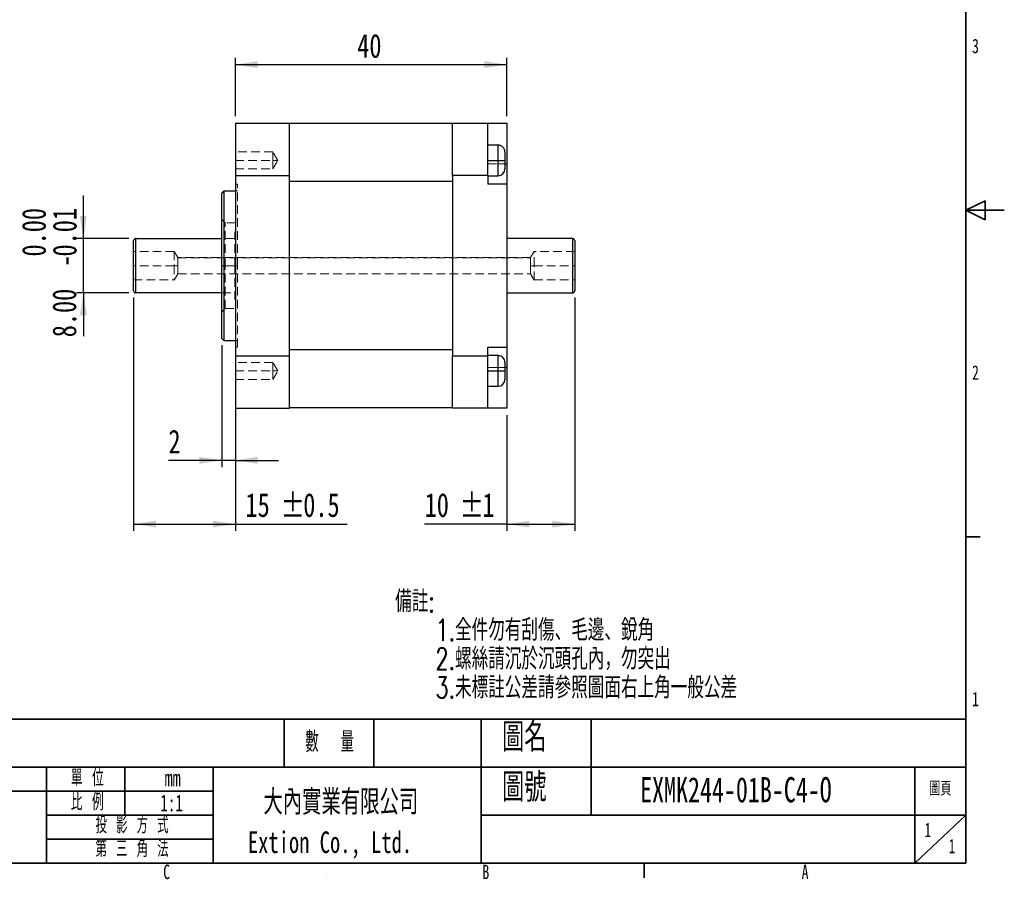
# Model space of a CAD drawing. Header units: millimetres. Extents: x 0 to 297, y 0 to 210.
# Tile 2 of 3: x 151 to 296, y 6 to 133. Entities that reach past the tile are written whole.
import ezdxf

# ---------------------------------------------------------------- set-up
doc = ezdxf.new("R2010")
doc.units = ezdxf.units.MM
doc.linetypes.add('HIDDEN', pattern=[1.905, 1.27, -0.635])
doc.layers.add('圖框', color=7, linetype='Continuous', lineweight=35)
doc.layers.add('圖框文字', color=5, linetype='Continuous')
doc.layers.add('標註文字', color=5, linetype='Continuous')
doc.styles.add('SLDTEXTSTYLE0', font='TXT', dxfattribs={"width": 0.7})
doc.styles.add('SLDTEXTSTYLE1', font='TXT', dxfattribs={"width": 0.7, "bigfont": 'bigfont'})
doc.styles.add('SLDTEXTSTYLE2', font='TXT', dxfattribs={"width": 0.614286, "bigfont": 'bigfont'})
doc.styles.add('SLDTEXTSTYLE3', font='TXT', dxfattribs={"width": 0.6, "bigfont": 'bigfont'})
doc.styles.add('SLDTEXTSTYLE4', font='TXT', dxfattribs={"width": 0.633333, "bigfont": 'bigfont'})
doc.styles.add('SLDTEXTSTYLE5', font='TXT', dxfattribs={"width": 0.663})
doc.styles.add('SLDTEXTSTYLE9', font='TXT', dxfattribs={"width": 0.75})
doc.dimstyles.new('SLDDIMSTYLE2', dxfattribs={"dimtxt": 3.5, "dimasz": 3.302, "dimexe": 0, "dimexo": 0.0625, "dimgap": 0.875, "dimtad": 1, "dimdec": 0, "dimrnd": 1e-09, "dimzin": 12, "dimdsep": 46, "dimtxsty": 'SLDTEXTSTYLE9', "dimsah": 1, "dimcen": 0.09, "dimadec": 0, "dimazin": 3, "dimtfac": 1, "dimtdec": 0, "dimtofl": 0, "dimtmove": 0, "dimatfit": 3, "dimfxl": 1, "dimfrac": 2, "dimtolj": 1, "dimtzin": 12, "dimarcsym": 0})
doc.dimstyles.new('SLDDIMSTYLE3', dxfattribs={"dimtxt": 3.5, "dimasz": 3.302, "dimexe": 0, "dimexo": 0.0625, "dimgap": 0.875, "dimtad": 1, "dimdec": 0, "dimrnd": 1e-09, "dimzin": 12, "dimdsep": 46, "dimtxsty": 'SLDTEXTSTYLE9', "dimsah": 1, "dimcen": 0.09, "dimadec": 0, "dimazin": 3, "dimtfac": 1, "dimtdec": 0, "dimtmove": 0, "dimatfit": 0, "dimfxl": 1, "dimfrac": 2, "dimtolj": 1, "dimtzin": 12, "dimarcsym": 0})
doc.dimstyles.new('SLDDIMSTYLE4', dxfattribs={"dimtxt": 3.5, "dimasz": 3.302, "dimexe": 0, "dimexo": 0.0625, "dimgap": 0.875, "dimtad": 1, "dimdec": 0, "dimrnd": 1e-09, "dimzin": 12, "dimdsep": 46, "dimtxsty": 'SLDTEXTSTYLE9', "dimsah": 1, "dimcen": 0.09, "dimadec": 0, "dimazin": 3, "dimtfac": 1, "dimtofl": 0, "dimtmove": 0, "dimatfit": 3, "dimfxl": 1, "dimfrac": 2, "dimtolj": 1, "dimtzin": 12, "dimarcsym": 0})
doc.dimstyles.new('SLDDIMSTYLE5', dxfattribs={"dimtxt": 3.5, "dimasz": 3.302, "dimexe": 0, "dimexo": 0.0625, "dimgap": 0.875, "dimtad": 1, "dimrnd": 1e-09, "dimzin": 4, "dimdsep": 46, "dimtxsty": 'SLDTEXTSTYLE9', "dimsah": 1, "dimcen": 0.09, "dimadec": 0, "dimazin": 1, "dimtol": 1, "dimtm": 0.012, "dimtfac": 1, "dimtmove": 0, "dimatfit": 0, "dimfxl": 1, "dimfrac": 2, "dimtolj": 1, "dimtzin": 0, "dimarcsym": 0})

# ---------------------------------------------------------------- blocks, each defined once
blk = doc.blocks.new('SW_NOTE_0_6')
at = {"layer": '標註文字', "color": 0, "char_height": 3.175, "attachment_point": 1, "style": 'SLDTEXTSTYLE1'}
for s, insert in [('備註:', (0, 4.09)), ('1.全件勿有刮傷、毛邊、銳角', (5.95, -0.14)), ('2.螺絲請沉於沉頭孔內，勿突出', (5.95, -4.37)), ('3.未標註公差請參照圖面右上角一般公差', (5.95, -8.61))]:
    blk.add_mtext(s, dxfattribs=dict(at, insert=insert))
blk = doc.blocks.new('_D_5')
at = {"layer": '標註文字'}
for p, q in [((168.02, 91.8), (168.02, 57.43)), ((183.02, 82.21), (183.02, 57.43)), ((168.02, 58.43), (183.02, 58.43)), ((183.02, 58.43), (199.48, 58.43))]:
    blk.add_line(p, q, dxfattribs=at)
for points in [[(168.02, 58.43), (171.32, 57.93), (171.32, 58.94)], [(183.02, 58.43), (179.71, 58.94), (179.71, 57.93)]]:
    blk.add_solid(points, dxfattribs=at)
at = {"layer": '標註文字', "char_height": 3.5, "attachment_point": 1, "style": 'SLDTEXTSTYLE9'}
for s, insert in [('15', (184.51, 63)), ('%%p', (189.68, 62.95)), ('0.5', (193.02, 63))]:
    blk.add_mtext(s, dxfattribs=dict(at, insert=insert))
blk = doc.blocks.new('_D_6')
at = {"layer": '標註文字'}
for p, q in [((181.02, 84.79), (181.02, 66.83)), ((183.02, 82.21), (183.02, 66.83)), ((181.02, 67.83), (173.16, 67.83)), ((183.02, 67.83), (181.02, 67.83)), ((183.02, 67.83), (189.37, 67.83))]:
    blk.add_line(p, q, dxfattribs=at)
for points in [[(181.02, 67.83), (177.71, 68.34), (177.71, 67.32)], [(183.02, 67.83), (186.32, 67.32), (186.32, 68.34)]]:
    blk.add_solid(points, dxfattribs=at)
at = {"layer": '標註文字', "insert": (173.16, 72.34), "char_height": 3.5, "attachment_point": 1, "style": 'SLDTEXTSTYLE9'}
blk.add_mtext('2', dxfattribs=at)
blk = doc.blocks.new('_D_7')
at = {"layer": '標註文字'}
for p, q in [((233.02, 91.8), (233.02, 57.43)), ((223.02, 74.5), (223.02, 57.43)), ((223.02, 58.43), (210.9, 58.43)), ((223.02, 58.43), (233.02, 58.43))]:
    blk.add_line(p, q, dxfattribs=at)
for points in [[(223.02, 58.43), (226.32, 57.93), (226.32, 58.94)], [(233.02, 58.43), (229.71, 58.94), (229.71, 57.93)]]:
    blk.add_solid(points, dxfattribs=at)
at = {"layer": '標註文字', "char_height": 3.5, "attachment_point": 1, "style": 'SLDTEXTSTYLE9'}
for s, insert in [('10', (210.9, 63)), ('%%p', (216.07, 62.95)), ('1', (219.41, 63))]:
    blk.add_mtext(s, dxfattribs=dict(at, insert=insert))
blk = doc.blocks.new('_D_8')
at = {"layer": '標註文字'}
for p, q in [((183.02, 118.5), (183.02, 127.11)), ((223.02, 118.5), (223.02, 127.11)), ((183.02, 126.11), (223.02, 126.11))]:
    blk.add_line(p, q, dxfattribs=at)
for points in [[(183.02, 126.11), (186.32, 125.6), (186.32, 126.62)], [(223.02, 126.11), (219.71, 126.62), (219.71, 125.6)]]:
    blk.add_solid(points, dxfattribs=at)
at = {"layer": '標註文字', "insert": (200.97, 130.62), "char_height": 3.5, "attachment_point": 1, "style": 'SLDTEXTSTYLE9'}
blk.add_mtext('40', dxfattribs=at)
blk = doc.blocks.new('_D_9')
at = {"layer": '標註文字'}
for p, q in [((160.63, 100.5), (160.63, 106.85)), ((167.32, 100.5), (159.63, 100.5)), ((160.63, 92.49), (160.63, 100.5)), ((167.32, 92.49), (159.63, 92.49)), ((160.63, 92.49), (160.63, 86.14))]:
    blk.add_line(p, q, dxfattribs=at)
for points in [[(160.63, 100.5), (161.14, 103.8), (160.12, 103.8)], [(160.63, 92.49), (160.12, 89.19), (161.14, 89.19)]]:
    blk.add_solid(points, dxfattribs=at)
at = {"layer": '標註文字', "char_height": 3.5, "attachment_point": 1, "rotation": 90, "style": 'SLDTEXTSTYLE9'}
for s, insert in [('0.00', (151.59, 97.85)), ('0.01', (156.12, 97.85)), ('-', (156.12, 96.3)), ('8.00', (156.07, 85.96))]:
    blk.add_mtext(s, dxfattribs=dict(at, insert=insert))

msp = doc.modelspace()

# ---------------------------------------------------------------- linework, layer by layer
at = {"color": 7, "linetype": 'Continuous', "lineweight": 25}
for p, q in [((183.017, 117.496), (191.017, 117.496)), ((215.017, 117.496), (220.217, 117.496)), ((220.217, 117.496), (223.017, 117.496)), ((223.017, 117.496), (223.017, 111.495)), ((215.017, 117.446), (191.017, 117.446)), ((221.716, 114.246), (220.217, 114.246)), ((220.217, 111.996), (221.717, 111.996)), ((223.017, 111.495), (223.017, 108.496)), ((183.017, 109.782), (183.017, 83.209)), ((183.017, 109.782), (191.017, 109.782)), ((191.017, 83.209), (191.017, 109.782)), ((215.017, 108.906), (191.017, 108.906)), ((215.017, 109.782), (215.017, 83.209)), ((220.217, 109.782), (215.017, 109.782)), ((220.217, 109.782), (220.217, 108.496)), ((220.217, 109.746), (221.716, 109.746)), ((183.017, 107.467), (181.317, 107.467)), ((223.017, 108.496), (220.217, 108.496)), ((223.017, 108.496), (223.017, 84.496)), ((168.318, 100.497), (181.017, 100.497)), ((232.717, 100.496), (223.017, 100.496)), ((181.017, 92.496), (168.318, 92.496)), ((223.017, 92.496), (232.717, 92.496)), ((181.017, 85.793), (181.317, 85.493)), ((181.317, 85.493), (183.017, 85.493)), ((220.217, 84.496), (223.017, 84.496)), ((220.217, 83.209), (220.217, 84.496)), ((223.017, 84.496), (223.017, 81.496)), ((183.017, 83.209), (191.017, 83.209)), ((215.017, 84.085), (191.017, 84.085)), ((215.017, 83.209), (220.217, 83.209)), ((221.716, 83.246), (220.217, 83.246)), ((223.017, 81.496), (223.017, 75.496)), ((220.217, 80.996), (221.717, 80.996)), ((220.217, 78.746), (221.716, 78.746)), ((183.017, 75.496), (191.017, 75.496)), ((215.017, 75.546), (191.017, 75.546)), ((220.217, 75.496), (215.017, 75.496)), ((223.017, 75.496), (220.217, 75.496))]:
    msp.add_line(p, q, dxfattribs=at)
at = {"color": 7, "linetype": 'HIDDEN', "lineweight": 18}
for p, q in [((188.517, 113.246), (183.017, 113.246)), ((189.268, 111.996), (188.517, 113.246)), ((222.717, 113.245), (222.717, 113.245)), ((183.017, 111.996), (188.517, 111.996)), ((189.268, 111.996), (188.517, 111.996)), ((188.517, 110.746), (189.268, 111.996)), ((221.717, 111.996), (220.217, 111.996)), ((183.017, 110.746), (188.517, 110.746)), ((223.017, 111.495), (220.217, 111.495)), ((220.217, 111.495), (222.717, 111.495)), ((222.717, 110.746), (222.717, 110.746)), ((181.317, 107.445), (181.017, 107.147)), ((183.317, 107.498), (182.999, 107.498)), ((183.317, 108.496), (183.017, 108.496)), ((181.517, 102.796), (181.017, 103.296)), ((183.017, 102.796), (181.517, 102.796)), ((182.917, 100.497), (181.059, 100.497)), ((183.017, 101.496), (182.917, 101.496)), ((174.017, 98.596), (168.017, 98.596)), ((174.557, 97.696), (174.012, 98.603)), ((226.476, 97.696), (174.557, 97.696)), ((174.557, 97.642), (226.476, 97.642)), ((227.021, 98.603), (226.476, 97.696)), ((233.017, 98.596), (227.017, 98.596)), ((174.017, 96.496), (168.017, 96.496)), ((174.017, 96.496), (174.557, 96.496)), ((181.517, 96.496), (181.017, 96.496)), ((181.017, 96.496), (181.517, 96.496)), ((181.017, 96.496), (182.917, 96.496)), ((182.917, 96.496), (181.017, 96.496)), ((181.517, 96.496), (183.017, 96.496)), ((182.917, 96.496), (183.017, 96.496)), ((183.317, 96.496), (183.017, 96.496)), ((183.017, 96.496), (183.317, 96.496)), ((183.317, 96.496), (183.017, 96.496)), ((227.017, 96.496), (226.476, 96.496)), ((227.017, 96.496), (233.017, 96.496)), ((168.017, 94.396), (174.017, 94.396)), ((174.012, 94.389), (174.557, 95.296)), ((174.557, 95.295), (226.476, 95.295)), ((226.476, 95.296), (227.021, 94.389)), ((227.017, 94.396), (233.017, 94.396)), ((181.059, 92.495), (182.917, 92.495)), ((182.917, 91.496), (183.017, 91.496)), ((181.017, 89.695), (181.517, 90.196)), ((181.517, 90.196), (183.017, 90.196)), ((183.017, 84.496), (183.317, 84.496)), ((183.046, 85.493), (183.317, 85.493)), ((188.517, 82.246), (183.017, 82.246)), ((189.268, 80.996), (188.517, 82.246)), ((220.217, 81.496), (223.017, 81.496)), ((222.717, 81.496), (220.217, 81.496)), ((222.717, 82.245), (222.717, 82.245)), ((183.017, 80.996), (188.517, 80.996)), ((188.517, 80.996), (189.268, 80.996)), ((188.517, 79.746), (189.268, 80.996)), ((221.717, 80.996), (220.217, 80.996)), ((183.017, 79.746), (188.517, 79.746)), ((222.717, 79.746), (222.717, 79.746))]:
    msp.add_line(p, q, dxfattribs=at)
at = {"color": 8, "linetype": 'Continuous', "lineweight": 25}
for p, q in [((222.717, 111.495), (223.017, 111.495)), ((223.017, 81.496), (222.717, 81.496))]:
    msp.add_line(p, q, dxfattribs=at)
at = {"color": 7, "linetype": 'Continuous', "lineweight": 25}
for centre, start, end in [((221.716, 113.245), 359.99997, 90.05091), ((221.716, 110.746), 270.0509, 0.00003), ((221.716, 82.245), 359.99997, 90.05091), ((221.716, 79.746), 270.0509, 0.00003)]:
    msp.add_arc(centre, 1, start, end, dxfattribs=at)
for points, knots in [([(183.017, 117.495), (183.017, 116.515), (183.017, 115.363), (183.017, 112.771), (183.017, 111.331), (183.017, 109.782)], [0, 0, 0, 0, 0.5, 0.5, 1, 1, 1, 1]), ([(191.017, 109.782), (191.017, 111.331), (191.017, 112.771), (191.017, 115.363), (191.017, 116.515), (191.017, 117.495)], [0, 0, 0, 0, 0.5, 0.5, 1, 1, 1, 1]), ([(215.017, 109.782), (215.017, 109.922), (215.017, 110.204), (215.017, 110.618), (215.017, 111.027), (215.017, 111.429), (215.017, 111.825), (215.017, 112.214), (215.017, 112.598), (215.017, 112.975), (215.017, 113.346), (215.017, 113.71), (215.017, 114.167), (215.017, 114.708), (215.017, 115.319), (215.017, 115.904), (215.017, 116.462), (215.017, 116.996), (215.017, 117.329), (215.017, 117.495)], [0, 0, 0, 0, 0.0455865, 0.0910911, 0.1365322, 0.1819283, 0.2272978, 0.2726591, 0.3180309, 0.3634317, 0.4088798, 0.4543937, 0.4999918, 0.5835027, 0.6667915, 0.7499718, 0.8331574, 0.9164623, 1, 1, 1, 1]), ([(220.217, 109.782), (220.217, 111.331), (220.217, 112.771), (220.217, 115.363), (220.217, 116.515), (220.217, 117.495)], [0, 0, 0, 0, 0.5, 0.5, 1, 1, 1, 1]), ([(222.717, 113.229), (222.717, 113.23), (222.717, 113.231), (222.717, 113.07), (222.717, 112.789), (222.717, 112.415), (222.717, 112.135), (222.717, 111.995)], [0, 0, 0, 0, 0.140346, 0.3570602, 0.5725448, 0.7862426, 1, 1, 1, 1]), ([(221.716, 111.996), (221.978, 111.996), (222.238, 111.996), (222.609, 111.996), (222.717, 111.996), (222.717, 111.995)], [0, 0, 0, 0, 0.5, 0.5, 1, 1, 1, 1]), ([(222.717, 111.995), (222.717, 111.953), (222.717, 111.769), (222.717, 111.45), (222.717, 111.098), (222.717, 110.857), (222.717, 110.741), (222.717, 110.758), (222.717, 110.762)], [0, 0, 0, 0, 0.06580515, 0.28238808, 0.49881565, 0.71272927, 0.925626, 1, 1, 1, 1]), ([(181.317, 107.496), (181.267, 107.446), (181.167, 107.346), (181.067, 107.246), (181.017, 107.196)], [0, 0, 0, 0, 0.5000048, 1, 1, 1, 1]), ([(181.317, 107.455), (181.317, 107.449), (181.317, 107.427), (181.317, 107.273), (181.317, 106.995), (181.317, 106.602), (181.317, 106.107), (181.317, 105.514), (181.317, 104.828), (181.317, 104.058), (181.317, 103.209), (181.317, 102.292), (181.317, 101.316), (181.317, 100.29), (181.317, 99.226), (181.317, 98.134), (181.317, 97.025), (181.317, 95.91), (181.317, 94.802), (181.317, 93.711), (181.317, 92.649), (181.317, 91.626), (181.317, 90.652), (181.317, 89.739), (181.317, 88.894), (181.317, 88.128), (181.317, 87.446), (181.317, 86.857), (181.317, 86.367), (181.317, 85.98), (181.317, 85.702), (181.317, 85.526), (181.317, 85.504), (181.317, 85.493)], [0, 0, 0, 0, 0.0113139, 0.0442678, 0.0772217, 0.110175, 0.1431273, 0.1760788, 0.20903, 0.2419817, 0.2749345, 0.3078889, 0.3408451, 0.3738028, 0.4067616, 0.4397206, 0.4726789, 0.5056359, 0.5385909, 0.5715437, 0.6044942, 0.6374432, 0.6703912, 0.7033395, 0.7362892, 0.7692413, 0.8021968, 0.8351563, 0.8681197, 0.9010868, 0.9340567, 0.9670283, 1, 1, 1, 1]), ([(181.017, 85.793), (181.017, 85.804), (181.017, 85.826), (181.017, 85.998), (181.017, 86.27), (181.017, 86.647), (181.017, 87.125), (181.017, 87.698), (181.017, 88.361), (181.017, 89.107), (181.017, 89.93), (181.017, 90.819), (181.017, 91.765), (181.017, 92.761), (181.017, 93.794), (181.017, 94.855), (181.017, 95.933), (181.017, 97.017), (181.017, 98.095), (181.017, 99.156), (181.017, 100.192), (181.017, 101.189), (181.017, 102.138), (181.017, 103.03), (181.017, 103.854), (181.017, 104.603), (181.017, 105.27), (181.017, 105.847), (181.017, 106.327), (181.017, 106.708), (181.017, 106.984), (181.017, 107.12), (181.017, 107.175), (181.017, 107.194), (181.017, 107.194), (181.017, 107.194)], [0, 0, 0, 0, 0.0323931, 0.0647954, 0.0970472, 0.1291019, 0.1612868, 0.1936399, 0.2257238, 0.2578282, 0.2901977, 0.3223474, 0.3544077, 0.3867055, 0.4189603, 0.4510143, 0.4831956, 0.5155506, 0.5476364, 0.5797393, 0.6121079, 0.644261, 0.6763222, 0.708619, 0.7408752, 0.7729291, 0.8051096, 0.8374641, 0.8695453, 0.9016398, 0.934005, 0.9661604, 0.9789794, 0.991803, 1, 1, 1, 1]), ([(168.318, 100.496), (168.239, 100.496), (168.161, 100.463), (168.049, 100.351), (168.017, 100.273), (168.017, 100.194)], [0, 0, 0, 0, 0.5, 0.5, 1, 1, 1, 1]), ([(168.017, 92.796), (168.017, 92.797), (168.017, 92.821), (168.017, 92.915), (168.017, 92.986), (168.017, 93.172), (168.017, 93.285), (168.017, 93.554), (168.017, 93.71), (168.017, 94.051), (168.017, 94.237), (168.017, 94.641), (168.017, 94.857), (168.017, 95.302), (168.017, 95.535), (168.017, 96.012), (168.017, 96.252), (168.017, 96.734), (168.017, 96.979), (168.017, 97.454), (168.017, 97.684), (168.017, 98.132), (168.017, 98.349), (168.017, 98.75), (168.017, 98.937), (168.017, 99.282), (168.017, 99.435), (168.017, 99.703), (168.017, 99.819), (168.017, 100.005), (168.017, 100.075), (168.017, 100.169), (168.017, 100.194), (168.017, 100.194)], [0, 0, 0, 0, 0.0625, 0.0625, 0.125, 0.125, 0.1875, 0.1875, 0.25, 0.25, 0.3125, 0.3125, 0.375, 0.375, 0.4375, 0.4375, 0.5, 0.5, 0.5625, 0.5625, 0.625, 0.625, 0.6875, 0.6875, 0.75, 0.75, 0.8125, 0.8125, 0.875, 0.875, 0.9375, 0.9375, 1, 1, 1, 1]), ([(168.318, 100.496), (168.318, 100.496), (168.318, 100.392), (168.318, 99.991), (168.318, 99.695), (168.318, 98.955), (168.318, 98.511), (168.318, 97.543), (168.318, 97.02), (168.318, 95.972), (168.318, 95.449), (168.318, 94.482), (168.318, 94.038), (168.318, 93.297), (168.318, 93.001), (168.318, 92.6), (168.318, 92.495), (168.318, 92.495)], [0, 0, 0, 0, 0.125, 0.125, 0.25, 0.25, 0.375, 0.375, 0.5, 0.5, 0.625, 0.625, 0.75, 0.75, 0.875, 0.875, 1, 1, 1, 1]), ([(232.715, 92.496), (232.715, 92.496), (232.715, 92.6), (232.715, 93.003), (232.715, 93.301), (232.715, 94.043), (232.715, 94.486), (232.715, 95.452), (232.715, 95.974), (232.715, 97.017), (232.715, 97.539), (232.715, 98.505), (232.715, 98.948), (232.715, 99.69), (232.715, 99.988), (232.715, 100.391), (232.715, 100.496), (232.715, 100.496)], [0, 0, 0, 0, 0.125, 0.125, 0.25, 0.25, 0.375, 0.375, 0.5, 0.5, 0.625, 0.625, 0.75, 0.75, 0.875, 0.875, 1, 1, 1, 1]), ([(233.017, 100.194), (233.017, 100.273), (232.984, 100.351), (232.872, 100.463), (232.794, 100.496), (232.715, 100.496)], [0, 0, 0, 0, 0.5, 0.5, 1, 1, 1, 1]), ([(233.017, 100.194), (233.017, 100.194), (233.017, 100.169), (233.017, 100.074), (233.017, 100.004), (233.017, 99.817), (233.017, 99.701), (233.017, 99.433), (233.017, 99.279), (233.017, 98.934), (233.017, 98.747), (233.017, 98.347), (233.017, 98.131), (233.017, 97.683), (233.017, 97.453), (233.017, 96.979), (233.017, 96.734), (233.017, 96.252), (233.017, 96.012), (233.017, 95.535), (233.017, 95.302), (233.017, 94.858), (233.017, 94.643), (233.017, 94.239), (233.017, 94.053), (233.017, 93.712), (233.017, 93.556), (233.017, 93.287), (233.017, 93.173), (233.017, 92.987), (233.017, 92.916), (233.017, 92.821), (233.017, 92.797), (233.017, 92.797)], [0, 0, 0, 0, 0.0625, 0.0625, 0.125, 0.125, 0.1875, 0.1875, 0.25, 0.25, 0.3125, 0.3125, 0.375, 0.375, 0.4375, 0.4375, 0.5, 0.5, 0.5625, 0.5625, 0.625, 0.625, 0.6875, 0.6875, 0.75, 0.75, 0.8125, 0.8125, 0.875, 0.875, 0.9375, 0.9375, 1, 1, 1, 1]), ([(168.017, 92.796), (168.017, 92.717), (168.049, 92.639), (168.161, 92.527), (168.239, 92.495), (168.318, 92.495)], [0, 0, 0, 0, 0.5, 0.5, 1, 1, 1, 1]), ([(232.715, 92.496), (232.794, 92.496), (232.872, 92.528), (232.984, 92.64), (233.017, 92.718), (233.017, 92.797)], [0, 0, 0, 0, 0.5, 0.5, 1, 1, 1, 1]), ([(183.017, 83.209), (183.017, 81.66), (183.017, 80.22), (183.017, 77.628), (183.017, 76.476), (183.017, 75.496)], [0, 0, 0, 0, 0.5, 0.5, 1, 1, 1, 1]), ([(191.017, 75.496), (191.017, 76.476), (191.017, 77.628), (191.017, 80.22), (191.017, 81.66), (191.017, 83.209)], [0, 0, 0, 0, 0.5, 0.5, 1, 1, 1, 1]), ([(215.017, 75.496), (215.017, 75.586), (215.017, 75.766), (215.017, 76.047), (215.017, 76.335), (215.017, 76.631), (215.017, 76.935), (215.017, 77.247), (215.017, 77.566), (215.017, 77.894), (215.017, 78.229), (215.017, 78.572), (215.017, 79.127), (215.017, 79.914), (215.017, 80.847), (215.017, 81.695), (215.017, 82.44), (215.017, 82.953), (215.017, 83.209)], [0, 0, 0, 0, 0.0455961, 0.0911094, 0.1365581, 0.1819607, 0.2273357, 0.2727014, 0.3180765, 0.3634794, 0.4089285, 0.4544423, 0.500039, 0.6250065, 0.7500175, 0.8333517, 0.9166413, 1, 1, 1, 1]), ([(220.217, 75.496), (220.217, 76.476), (220.217, 77.628), (220.217, 80.22), (220.217, 81.66), (220.217, 83.209)], [0, 0, 0, 0, 0.5, 0.5, 1, 1, 1, 1]), ([(222.717, 82.229), (222.717, 82.23), (222.717, 82.231), (222.717, 82.07), (222.717, 81.789), (222.717, 81.415), (222.717, 81.135), (222.717, 80.995)], [0, 0, 0, 0, 0.140346, 0.3570602, 0.5725448, 0.7862426, 1, 1, 1, 1]), ([(221.716, 80.996), (221.978, 80.996), (222.238, 80.996), (222.609, 80.996), (222.717, 80.996), (222.717, 80.995)], [0, 0, 0, 0, 0.5, 0.5, 1, 1, 1, 1]), ([(222.717, 80.995), (222.717, 80.953), (222.717, 80.769), (222.717, 80.45), (222.717, 80.098), (222.717, 79.857), (222.717, 79.741), (222.717, 79.758), (222.717, 79.762)], [0, 0, 0, 0, 0.0658051, 0.2823881, 0.4988156, 0.7127293, 0.925626, 1, 1, 1, 1])]:
    msp.add_open_spline(points, degree=3, knots=knots, dxfattribs=at)
at = {"color": 7, "linetype": 'HIDDEN', "lineweight": 18}
for points, knots in [([(188.517, 111.996), (188.517, 112.159), (188.517, 112.323), (188.517, 112.625), (188.517, 112.764), (188.517, 112.995), (188.517, 113.088), (188.517, 113.213), (188.517, 113.246), (188.517, 113.246)], [0, 0, 0, 0, 0.25, 0.25, 0.5, 0.5, 0.75, 0.75, 1, 1, 1, 1]), ([(221.716, 111.996), (221.716, 112.29), (221.716, 112.585), (221.716, 113.129), (221.716, 113.379), (221.716, 113.795), (221.716, 113.962), (221.716, 114.187), (221.716, 114.246), (221.716, 114.246), (221.716, 114.187), (221.716, 113.962), (221.716, 113.795), (221.716, 113.379), (221.716, 113.129), (221.716, 112.585), (221.716, 112.29), (221.716, 111.996)], [0, 0, 0, 0, 0.125, 0.125, 0.25, 0.25, 0.375, 0.375, 0.5, 0.5, 0.625, 0.625, 0.75, 0.75, 0.875, 0.875, 1, 1, 1, 1]), ([(221.716, 114.238), (221.716, 114.238), (221.716, 114.238), (221.716, 114.163), (221.716, 114.029), (221.716, 113.834), (221.716, 113.59), (221.716, 113.298), (221.716, 112.969), (221.716, 112.609), (221.716, 112.28), (221.716, 112.073), (221.716, 111.996)], [0, 0, 0, 0, 0.0748121, 0.1799458, 0.2881002, 0.3932171, 0.5013115, 0.6076275, 0.7170212, 0.8239761, 0.9341135, 1, 1, 1, 1]), ([(188.517, 110.746), (188.517, 110.746), (188.517, 110.778), (188.517, 110.903), (188.517, 110.996), (188.517, 111.227), (188.517, 111.366), (188.517, 111.668), (188.517, 111.832), (188.517, 111.996)], [0, 0, 0, 0, 0.25, 0.25, 0.5, 0.5, 0.75, 0.75, 1, 1, 1, 1]), ([(189.08, 111.996), (189.095, 112.013), (189.125, 112.047), (189.173, 112.06), (189.22, 112.045), (189.252, 112.012), (189.268, 111.996)], [0, 0, 0, 0, 0.271276, 0.5248418, 0.7657445, 1, 1, 1, 1]), ([(222.717, 111.995), (222.717, 111.996), (222.609, 111.996), (222.238, 111.996), (221.978, 111.996), (221.716, 111.996)], [0, 0, 0, 0, 0.5, 0.5, 1, 1, 1, 1]), ([(221.716, 111.996), (221.978, 111.996), (222.238, 111.996), (222.609, 111.996), (222.717, 111.996), (222.717, 111.996)], [0, 0, 0, 0, 0.5, 0.5, 1, 1, 1, 1]), ([(222.717, 111.996), (222.717, 111.996), (222.609, 111.996), (222.238, 111.996), (221.978, 111.996), (221.716, 111.996)], [0, 0, 0, 0, 0.5, 0.5, 1, 1, 1, 1]), ([(221.716, 111.996), (221.716, 111.701), (221.716, 111.407), (221.716, 110.862), (221.716, 110.613), (221.716, 110.196), (221.716, 110.029), (221.716, 109.804), (221.716, 109.746), (221.716, 109.746), (221.716, 109.804), (221.716, 110.029), (221.716, 110.196), (221.716, 110.613), (221.716, 110.862), (221.716, 111.407), (221.716, 111.701), (221.716, 111.996)], [0, 0, 0, 0, 0.125, 0.125, 0.25, 0.25, 0.375, 0.375, 0.5, 0.5, 0.625, 0.625, 0.75, 0.75, 0.875, 0.875, 1, 1, 1, 1]), ([(221.716, 111.996), (221.716, 111.871), (221.716, 111.618), (221.716, 111.252), (221.716, 110.905), (221.716, 110.591), (221.716, 110.313), (221.716, 110.084), (221.716, 109.906), (221.716, 109.794), (221.716, 109.742), (221.716, 109.751), (221.716, 109.753)], [0, 0, 0, 0, 0.10568565, 0.21445613, 0.31961689, 0.42777754, 0.53356842, 0.64239133, 0.74920743, 0.85918106, 0.96539302, 1, 1, 1, 1]), ([(183.317, 96.496), (183.317, 96.608), (183.317, 96.833), (183.317, 97.169), (183.317, 97.504), (183.317, 97.839), (183.317, 98.173), (183.317, 98.505), (183.317, 99.112), (183.317, 99.985), (183.317, 101.095), (183.317, 102.162), (183.317, 103.509), (183.317, 105.036), (183.317, 106.288), (183.317, 107.096), (183.317, 107.6), (183.317, 107.998), (183.317, 108.236), (183.317, 108.371), (183.317, 108.442), (183.317, 108.487), (183.317, 108.493), (183.317, 108.496)], [0, 0, 0, 0, 0.0178992, 0.0357643, 0.0536095, 0.0714487, 0.0892962, 0.107166, 0.1250721, 0.1875708, 0.2500968, 0.3125948, 0.3751216, 0.4999972, 0.6248753, 0.6873769, 0.7499056, 0.8124064, 0.8749349, 0.9062282, 0.937453, 0.9686851, 1, 1, 1, 1]), ([(181.517, 96.496), (181.517, 97.32), (181.517, 98.145), (181.517, 99.669), (181.517, 100.368), (181.517, 101.534), (181.517, 102.001), (181.517, 102.632), (181.517, 102.796), (181.517, 102.796)], [0, 0, 0, 0, 0.25, 0.25, 0.5, 0.5, 0.75, 0.75, 1, 1, 1, 1]), ([(168.318, 92.496), (168.318, 92.496), (168.318, 92.599), (168.318, 93), (168.318, 93.296), (168.318, 94.037), (168.318, 94.48), (168.318, 95.448), (168.318, 95.971), (168.318, 97.019), (168.318, 97.542), (168.318, 98.51), (168.318, 98.953), (168.318, 99.694), (168.318, 99.99), (168.318, 100.392), (168.318, 100.496), (168.318, 100.497)], [0, 0, 0, 0, 0.125, 0.125, 0.25, 0.25, 0.375, 0.375, 0.5, 0.5, 0.625, 0.625, 0.75, 0.75, 0.875, 0.875, 1, 1, 1, 1]), ([(182.917, 96.496), (182.917, 96.569), (182.917, 96.715), (182.917, 96.934), (182.917, 97.15), (182.917, 97.365), (182.917, 97.578), (182.917, 97.789), (182.917, 97.998), (182.917, 98.205), (182.917, 98.646), (182.917, 99.293), (182.917, 100.053), (182.917, 100.681), (182.917, 101.052), (182.917, 101.257), (182.917, 101.364), (182.917, 101.44), (182.917, 101.487), (182.917, 101.493), (182.917, 101.496)], [0, 0, 0, 0, 0.028054, 0.0559247, 0.0836653, 0.1113295, 0.1389717, 0.1666463, 0.1944075, 0.2223091, 0.2504039, 0.3754046, 0.500612, 0.6255602, 0.7504464, 0.8006842, 0.8504463, 0.9000439, 0.9497914, 1, 1, 1, 1]), ([(232.715, 100.496), (232.715, 100.496), (232.715, 100.391), (232.715, 99.988), (232.715, 99.69), (232.715, 98.948), (232.715, 98.505), (232.715, 97.539), (232.715, 97.017), (232.715, 95.974), (232.715, 95.452), (232.715, 94.486), (232.715, 94.043), (232.715, 93.301), (232.715, 93.003), (232.715, 92.6), (232.715, 92.496), (232.715, 92.496)], [0, 0, 0, 0, 0.125, 0.125, 0.25, 0.25, 0.375, 0.375, 0.5, 0.5, 0.625, 0.625, 0.75, 0.75, 0.875, 0.875, 1, 1, 1, 1]), ([(174.017, 98.596), (174.017, 98.596), (174.017, 98.541), (174.017, 98.331), (174.017, 98.175), (174.017, 97.786), (174.017, 97.553), (174.017, 97.045), (174.017, 96.77), (174.017, 96.496)], [0, 0, 0, 0, 0.25, 0.25, 0.5, 0.5, 0.75, 0.75, 1, 1, 1, 1]), ([(174.557, 97.641), (174.557, 97.566), (174.557, 97.414), (174.557, 97.01), (174.557, 96.759), (174.557, 96.508)], [0, 0, 0, 0, 0.5, 0.5, 1, 1, 1, 1]), ([(226.476, 97.641), (226.476, 97.566), (226.476, 97.414), (226.476, 97.01), (226.476, 96.759), (226.476, 96.508)], [0, 0, 0, 0, 0.5, 0.5, 1, 1, 1, 1]), ([(227.017, 96.496), (227.017, 96.544), (227.017, 96.641), (227.017, 96.786), (227.017, 96.93), (227.017, 97.072), (227.017, 97.211), (227.017, 97.346), (227.017, 97.478), (227.017, 97.604), (227.017, 97.725), (227.017, 97.841), (227.017, 97.95), (227.017, 98.052), (227.017, 98.218), (227.018, 98.414), (227.017, 98.529), (227.017, 98.577), (227.017, 98.586), (227.017, 98.592)], [0, 0, 0, 0, 0.04598274, 0.09197254, 0.13797224, 0.18398373, 0.23000772, 0.27604356, 0.32208935, 0.36814205, 0.41419778, 0.46025209, 0.50630031, 0.55233792, 0.59836085, 0.74960454, 0.90054083, 0.94036194, 1, 1, 1, 1]), ([(174.017, 96.496), (174.017, 96.221), (174.017, 95.946), (174.017, 95.438), (174.017, 95.205), (174.017, 94.816), (174.017, 94.66), (174.017, 94.45), (174.017, 94.396), (174.017, 94.396)], [0, 0, 0, 0, 0.25, 0.25, 0.5, 0.5, 0.75, 0.75, 1, 1, 1, 1]), ([(174.557, 96.496), (174.557, 96.339), (174.557, 96.181), (174.557, 95.891), (174.557, 95.758), (174.557, 95.536), (174.557, 95.447), (174.557, 95.327), (174.557, 95.296), (174.557, 95.296)], [0, 0, 0, 0, 0.25, 0.25, 0.5, 0.5, 0.75, 0.75, 1, 1, 1, 1]), ([(181.517, 90.196), (181.517, 90.196), (181.517, 90.359), (181.517, 90.99), (181.517, 91.457), (181.517, 92.623), (181.517, 93.322), (181.517, 94.846), (181.517, 95.671), (181.517, 96.496)], [0, 0, 0, 0, 0.25, 0.25, 0.5, 0.5, 0.75, 0.75, 1, 1, 1, 1]), ([(182.917, 91.496), (182.917, 91.496), (182.917, 91.498), (182.917, 91.513), (182.917, 91.536), (182.917, 91.569), (182.917, 91.611), (182.917, 91.663), (182.917, 91.724), (182.917, 91.795), (182.917, 91.966), (182.917, 92.31), (182.917, 92.938), (182.917, 93.698), (182.917, 94.397), (182.917, 94.95), (182.917, 95.327), (182.917, 95.711), (182.917, 96.102), (182.917, 96.364), (182.917, 96.496)], [0, 0, 0, 0, 0.0279457, 0.0557138, 0.0833571, 0.1109289, 0.1384831, 0.1660737, 0.1937543, 0.2215782, 0.2495977, 0.3744119, 0.4994317, 0.6245671, 0.7496395, 0.8000377, 0.8499575, 0.8997134, 0.9496227, 1, 1, 1, 1]), ([(183.317, 84.496), (183.317, 84.496), (183.317, 84.498), (183.317, 84.513), (183.317, 84.536), (183.317, 84.569), (183.317, 84.612), (183.317, 84.663), (183.317, 84.775), (183.317, 84.994), (183.317, 85.391), (183.317, 85.895), (183.317, 86.703), (183.317, 87.955), (183.317, 89.482), (183.317, 90.829), (183.317, 91.896), (183.317, 93.006), (183.317, 93.96), (183.317, 94.734), (183.317, 95.319), (183.317, 95.906), (183.317, 96.299), (183.317, 96.496)], [0, 0, 0, 0, 0.0178957, 0.0357585, 0.0536025, 0.0714419, 0.0892906, 0.107163, 0.1250729, 0.1875716, 0.2500999, 0.3125991, 0.3751279, 0.5000052, 0.624882, 0.687381, 0.749909, 0.8124071, 0.8749354, 0.9062337, 0.9374601, 0.9686903, 1, 1, 1, 1]), ([(226.476, 96.496), (226.476, 96.338), (226.476, 96.181), (226.476, 95.891), (226.476, 95.758), (226.476, 95.536), (226.476, 95.447), (226.476, 95.327), (226.476, 95.295), (226.476, 95.295)], [0, 0, 0, 0, 0.25, 0.25, 0.5, 0.5, 0.75, 0.75, 1, 1, 1, 1]), ([(227.017, 94.399), (227.017, 94.398), (227.017, 94.394), (227.017, 94.398), (227.017, 94.412), (227.017, 94.472), (227.017, 94.649), (227.017, 94.954), (227.017, 95.204), (227.017, 95.424), (227.017, 95.675), (227.017, 95.94), (227.017, 96.216), (227.017, 96.402), (227.017, 96.496)], [0, 0, 0, 0, 0.03455429, 0.07370738, 0.11746466, 0.1658349, 0.37909672, 0.52093453, 0.59040141, 0.6723824, 0.75434958, 0.83627882, 0.91816027, 1, 1, 1, 1]), ([(221.716, 80.996), (221.716, 81.29), (221.716, 81.585), (221.716, 82.129), (221.716, 82.379), (221.716, 82.795), (221.716, 82.962), (221.716, 83.187), (221.716, 83.246), (221.716, 83.246), (221.716, 83.187), (221.716, 82.962), (221.716, 82.795), (221.716, 82.379), (221.716, 82.129), (221.716, 81.585), (221.716, 81.29), (221.716, 80.996)], [0, 0, 0, 0, 0.125, 0.125, 0.25, 0.25, 0.375, 0.375, 0.5, 0.5, 0.625, 0.625, 0.75, 0.75, 0.875, 0.875, 1, 1, 1, 1]), ([(221.716, 83.238), (221.716, 83.238), (221.716, 83.238), (221.716, 83.163), (221.716, 83.029), (221.716, 82.834), (221.716, 82.59), (221.716, 82.298), (221.716, 81.969), (221.716, 81.609), (221.716, 81.28), (221.716, 81.073), (221.716, 80.996)], [0, 0, 0, 0, 0.0748121, 0.1799458, 0.2881002, 0.3932171, 0.5013115, 0.6076275, 0.7170212, 0.8239761, 0.9341135, 1, 1, 1, 1]), ([(188.517, 80.996), (188.517, 81.159), (188.517, 81.323), (188.517, 81.625), (188.517, 81.764), (188.517, 81.995), (188.517, 82.088), (188.517, 82.213), (188.517, 82.246), (188.517, 82.246)], [0, 0, 0, 0, 0.25, 0.25, 0.5, 0.5, 0.75, 0.75, 1, 1, 1, 1]), ([(188.517, 79.746), (188.517, 79.746), (188.517, 79.778), (188.517, 79.903), (188.517, 79.996), (188.517, 80.227), (188.517, 80.366), (188.517, 80.668), (188.517, 80.832), (188.517, 80.996)], [0, 0, 0, 0, 0.25, 0.25, 0.5, 0.5, 0.75, 0.75, 1, 1, 1, 1]), ([(189.08, 80.996), (189.095, 81.013), (189.125, 81.047), (189.173, 81.06), (189.22, 81.045), (189.252, 81.012), (189.268, 80.996)], [0, 0, 0, 0, 0.271276, 0.5248418, 0.7657445, 1, 1, 1, 1]), ([(222.717, 80.995), (222.717, 80.996), (222.609, 80.996), (222.238, 80.996), (221.978, 80.996), (221.716, 80.996)], [0, 0, 0, 0, 0.5, 0.5, 1, 1, 1, 1]), ([(222.717, 80.995), (222.717, 80.996), (222.609, 80.996), (222.238, 80.996), (221.978, 80.996), (221.716, 80.996)], [0, 0, 0, 0, 0.5, 0.5, 1, 1, 1, 1]), ([(221.716, 80.996), (221.978, 80.996), (222.238, 80.996), (222.609, 80.996), (222.717, 80.996), (222.717, 80.995)], [0, 0, 0, 0, 0.5, 0.5, 1, 1, 1, 1]), ([(221.716, 80.996), (221.716, 80.701), (221.716, 80.407), (221.716, 79.862), (221.716, 79.613), (221.716, 79.196), (221.716, 79.029), (221.716, 78.804), (221.716, 78.746), (221.716, 78.746), (221.716, 78.804), (221.716, 79.029), (221.716, 79.196), (221.716, 79.613), (221.716, 79.862), (221.716, 80.407), (221.716, 80.701), (221.716, 80.996)], [0, 0, 0, 0, 0.125, 0.125, 0.25, 0.25, 0.375, 0.375, 0.5, 0.5, 0.625, 0.625, 0.75, 0.75, 0.875, 0.875, 1, 1, 1, 1]), ([(221.716, 80.996), (221.716, 80.871), (221.716, 80.618), (221.716, 80.252), (221.716, 79.905), (221.716, 79.591), (221.716, 79.313), (221.716, 79.084), (221.716, 78.906), (221.716, 78.794), (221.716, 78.742), (221.716, 78.751), (221.716, 78.753)], [0, 0, 0, 0, 0.1056856, 0.2144561, 0.3196169, 0.4277775, 0.5335684, 0.6423913, 0.7492074, 0.8591811, 0.965393, 1, 1, 1, 1])]:
    msp.add_open_spline(points, degree=3, knots=knots, dxfattribs=at)
at = {"color": 8, "linetype": 'Continuous', "lineweight": 25}
for points, knots in [([(221.716, 111.996), (221.716, 112.12), (221.716, 112.373), (221.716, 112.739), (221.716, 113.086), (221.716, 113.4), (221.716, 113.678), (221.716, 113.907), (221.716, 114.085), (221.716, 114.197), (221.716, 114.249), (221.716, 114.24), (221.716, 114.238)], [0, 0, 0, 0, 0.1056856, 0.2144561, 0.3196169, 0.4277775, 0.5335684, 0.6423913, 0.7492074, 0.8591811, 0.965393, 1, 1, 1, 1]), ([(221.716, 109.753), (221.716, 109.753), (221.716, 109.753), (221.716, 109.828), (221.716, 109.962), (221.716, 110.157), (221.716, 110.401), (221.716, 110.693), (221.716, 111.022), (221.716, 111.383), (221.716, 111.711), (221.716, 111.918), (221.716, 111.996)], [0, 0, 0, 0, 0.0748121, 0.1799458, 0.2881002, 0.3932171, 0.5013115, 0.6076275, 0.7170212, 0.8239761, 0.9341135, 1, 1, 1, 1]), ([(221.716, 80.996), (221.716, 81.12), (221.716, 81.373), (221.716, 81.739), (221.716, 82.086), (221.716, 82.4), (221.716, 82.678), (221.716, 82.907), (221.716, 83.085), (221.716, 83.197), (221.716, 83.249), (221.716, 83.24), (221.716, 83.238)], [0, 0, 0, 0, 0.1056856, 0.2144561, 0.3196169, 0.4277775, 0.5335684, 0.6423913, 0.7492074, 0.8591811, 0.965393, 1, 1, 1, 1]), ([(221.716, 78.753), (221.716, 78.753), (221.716, 78.753), (221.716, 78.828), (221.716, 78.962), (221.716, 79.157), (221.716, 79.401), (221.716, 79.693), (221.716, 80.022), (221.716, 80.383), (221.716, 80.711), (221.716, 80.918), (221.716, 80.996)], [0, 0, 0, 0, 0.0748121, 0.1799458, 0.2881002, 0.3932171, 0.5013115, 0.6076275, 0.7170212, 0.8239761, 0.9341135, 1, 1, 1, 1])]:
    msp.add_open_spline(points, degree=3, knots=knots, dxfattribs=at)
at = {"color": 7, "linetype": 'HIDDEN', "lineweight": 18}
for points in [[(174.557, 97.642), (174.557, 97.642), (174.557, 97.642), (174.557, 97.641)], [(226.476, 97.642), (226.476, 97.642), (226.476, 97.642), (226.476, 97.641)], [(174.557, 96.508), (174.557, 96.504), (174.557, 96.5), (174.557, 96.496)], [(226.476, 96.508), (226.476, 96.504), (226.476, 96.5), (226.476, 96.496)]]:
    msp.add_open_spline(points, degree=3, dxfattribs=at)
at = {"layer": '圖框'}
for p, q in [((290.626, 8.485), (290.626, 200.822)), ((293.454, 106.068), (290.626, 104.654)), ((293.454, 106.068), (293.454, 103.239)), ((290.626, 104.654), (296.283, 104.654)), ((290.626, 104.654), (293.454, 103.239)), ((292.747, 56.57), (290.626, 56.57)), ((290.626, 29.699), (7.778, 29.699)), ((190.217, 29.699), (190.217, 22.628)), ((203.401, 29.699), (203.401, 22.628)), ((219.207, 8.485), (219.207, 29.699)), ((235.413, 22.628), (235.413, 29.699)), ((290.626, 22.628), (83.187, 22.628)), ((155.187, 22.628), (155.187, 8.485)), ((166.745, 22.628), (166.745, 15.557)), ((179.77, 22.628), (179.77, 8.485)), ((235.413, 15.557), (235.413, 22.628)), ((283.12, 22.628), (283.12, 8.485)), ((179.77, 19.092), (83.187, 19.092)), ((179.77, 15.557), (155.187, 15.557)), ((219.207, 15.557), (290.626, 15.557)), ((283.12, 8.485), (290.626, 15.557)), ((155.187, 12.021), (179.77, 12.021)), ((290.626, 8.485), (7.778, 8.485)), ((243.249, 8.485), (243.249, 6.364)), ((196.604, 6.363), (196.579, 6.364))]:
    msp.add_line(p, q, dxfattribs=at)

# ---------------------------------------------------------------- block references
at = {"layer": '標註文字'}
msp.add_blockref('SW_NOTE_0_6', (206.562, 44.571), dxfattribs=at)

# ---------------------------------------------------------------- texts
at = {"layer": '圖框文字', "attachment_point": 2}
for s, insert, char_height, style in [('3', (292.04, 129.912), 2.121, 'SLDTEXTSTYLE0'), ('2', (292.04, 81.816), 2.121, 'SLDTEXTSTYLE0'), ('1', (292.04, 33.732), 2.121, 'SLDTEXTSTYLE0'), ('圖名', (225.571, 29.175), 4.2427, 'SLDTEXTSTYLE1'), ('數  量', (196.907, 27.882), 3, 'SLDTEXTSTYLE3'), ('單 位', (161.207, 22.294), 2.4749, 'SLDTEXTSTYLE4'), ('圖號', (225.571, 21.795), 4.2427, 'SLDTEXTSTYLE1'), ('mm', (173.774, 22.294), 2.4749, 'SLDTEXTSTYLE0'), ('圖頁', (286.863, 20.541), 2.1167, 'SLDTEXTSTYLE1'), ('比 例', (161.207, 18.76), 2.4749, 'SLDTEXTSTYLE4'), ('大內實業有限公司', (198.554, 19.355), 3.7042, 'SLDTEXTSTYLE1'), ('1:1', (173.628, 18.602), 2.4749, 'SLDTEXTSTYLE5'), ('投 影 方 式', (167.801, 15.379), 2.4749, 'SLDTEXTSTYLE2'), ('Extion Co., Ltd.', (196.956, 13.175), 3.175, 'SLDTEXTSTYLE0'), ('1', (285.019, 14.462), 2.117, 'SLDTEXTSTYLE5'), ('第 三 角 法', (167.801, 11.87), 2.4749, 'SLDTEXTSTYLE2'), ('1', (288.583, 12.075), 2.117, 'SLDTEXTSTYLE5'), ('C', (172.891, 8.288), 2.121, 'SLDTEXTSTYLE0'), ('B', (219.914, 8.276), 2.121, 'SLDTEXTSTYLE0'), ('A', (266.937, 8.276), 2.121, 'SLDTEXTSTYLE0')]:
    msp.add_mtext(s, dxfattribs=dict(at, insert=insert, char_height=char_height, style=style))
at = {"layer": '標註文字', "insert": (256.748, 21.174), "char_height": 3.70417, "attachment_point": 2, "style": 'SLDTEXTSTYLE0'}
msp.add_mtext('EXMK244-01B-C4-O', dxfattribs=at)

# ---------------------------------------------------------------- dimensions: what is measured, and where the dimension line sits
at = {"layer": '標註文字'}
for base, p1, p2, dimstyle, picture, middle in [((223.017, 126.112), (183.017, 117.495), (223.017, 117.496), 'SLDDIMSTYLE2', '_D_8', (203.558, 126.112)), ((181.017, 67.83), (183.017, 83.209), (181.017, 85.794), 'SLDDIMSTYLE3', '_D_6', (174.456, 67.83))]:
    dim = msp.add_linear_dim(base=base, p1=p1, p2=p2, dimstyle=dimstyle, dxfattribs=at)
    dim.commit()
    dim.dimension.update_dxf_attribs({"geometry": picture, "text_midpoint": middle, "dimtype": 160})
dim = msp.add_linear_dim(base=(160.63, 100.496), p1=(168.318, 92.495), p2=(168.318, 100.496), angle=90, dimstyle='SLDDIMSTYLE5', dxfattribs=at)
dim.commit()
dim.dimension.update_dxf_attribs({"geometry": '_D_9', "text_midpoint": (160.63, 96.43), "dimtype": 160})
for base, p1, p2, text, dimstyle, picture, middle in [((183.017, 58.434), (168.017, 92.796), (183.017, 83.209), '<>%%p0.5', 'SLDDIMSTYLE2', '_D_5', (191.995, 58.434)), ((233.017, 58.434), (223.017, 75.496), (233.017, 92.797), '<>%%p1', 'SLDDIMSTYLE4', '_D_7', (216.448, 58.434))]:
    dim = msp.add_linear_dim(base=base, p1=p1, p2=p2, text=text, dimstyle=dimstyle, dxfattribs=at)
    dim.commit()
    dim.dimension.update_dxf_attribs({"geometry": picture, "text_midpoint": middle, "dimtype": 160})

doc.saveas('drawing.dxf')
